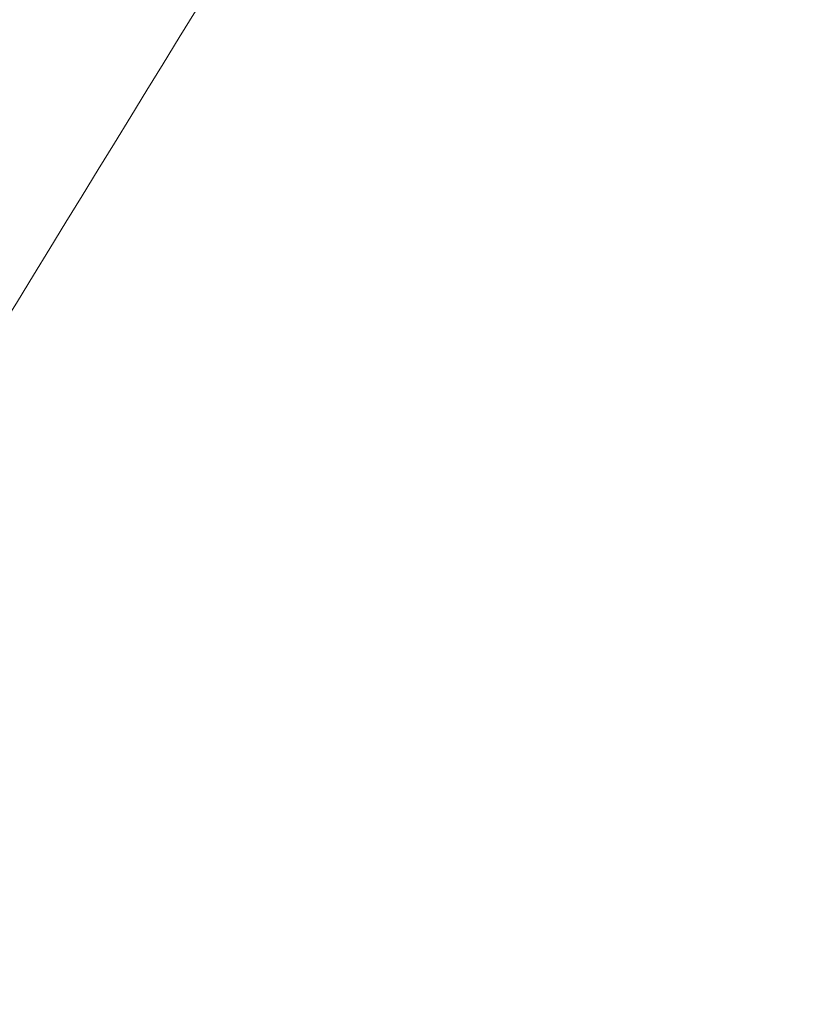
# Model space of a CAD drawing. Header units: millimetres. Extents: x 8 to 717, y 12 to 440.
# Tile 76 of 148: x 87.63 to 87.861, y 407.56 to 407.854. Entities that reach past the tile are written whole.
import ezdxf

# ---------------------------------------------------------------- set-up
doc = ezdxf.new("R2010")
doc.units = ezdxf.units.MM

msp = doc.modelspace()

# ---------------------------------------------------------------- linework, layer by layer
at = {"color": 252, "linetype": 'Continuous', "lineweight": 0}
for points, knots in [([(87.51566, 407.5836), (87.52784, 407.60347), (87.64326, 407.79183), (87.75837, 407.97966), (87.86133, 408.14768)], [0, 0, 0, 0, 0.1055119, 1, 1, 1, 1]), ([(87.86133, 408.14768), (87.91111, 408.11733), (88.01067, 408.05662), (88.16031, 407.96572), (88.30977, 407.87484), (88.44787, 407.791), (88.57405, 407.71444), (88.68831, 407.64517), (88.80201, 407.57625), (88.91471, 407.50797), (89.02586, 407.44063), (89.12659, 407.37956), (89.21704, 407.32468), (89.29802, 407.27549), (89.37634, 407.22785), (89.45383, 407.18059), (89.52949, 407.13433), (89.6026, 407.0895), (89.67164, 407.04702), (89.73606, 407.0072), (89.79565, 406.97021), (89.84835, 406.93736), (89.8946, 406.90843), (89.935, 406.88303), (89.97108, 406.86026), (90.00289, 406.84009), (90.03057, 406.82246), (90.05788, 406.80498), (90.08256, 406.78905), (90.10251, 406.77601), (90.11532, 406.76737), (90.12088, 406.7635), (90.12162, 406.76264), (90.12159, 406.7626), (90.12159, 406.7626)], [0, 0, 0, 0, 0.040804, 0.081606, 0.122704, 0.163799, 0.195869, 0.227953, 0.260016, 0.292838, 0.325683, 0.358496, 0.38455, 0.410604, 0.436966, 0.463328, 0.492, 0.5207, 0.549373, 0.579092, 0.608841, 0.638565, 0.666204, 0.693863, 0.721506, 0.749718, 0.777946, 0.806162, 0.847876, 0.889593, 0.931708, 0.973825, 0.999986, 1, 1, 1, 1])]:
    msp.add_open_spline(points, degree=3, knots=knots, dxfattribs=at)

doc.saveas('drawing.dxf')
